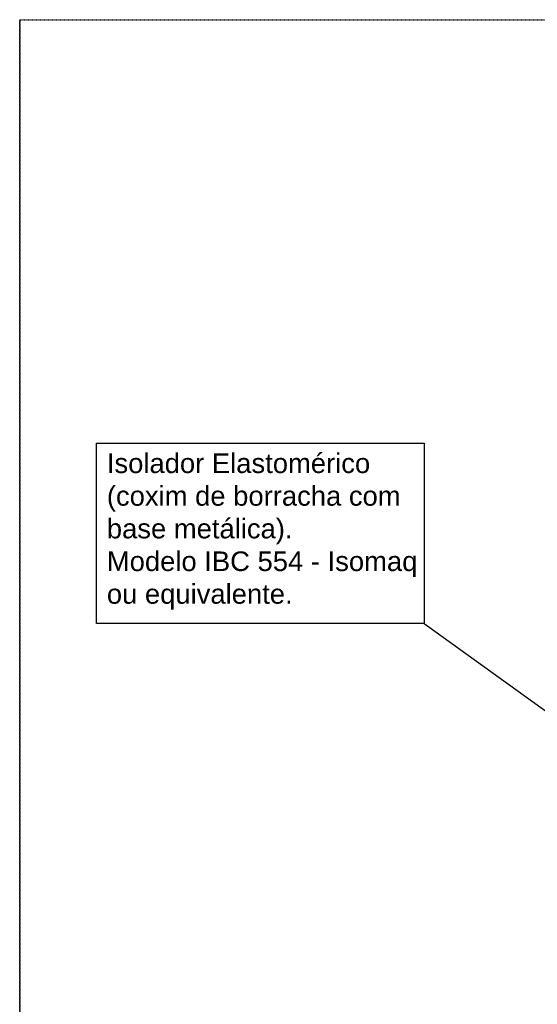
# Model space of a CAD drawing. Extents: x -90708 to 277869, y -117 to 207445.
# Tile 198 of 256: x -73344 to -72024, y 132637 to 135149. Entities that reach past the tile are written whole.
import ezdxf

# ---------------------------------------------------------------- set-up
doc = ezdxf.new("R2010")
doc.units = 0
doc.header["$MEASUREMENT"] = 0
doc.linetypes.add('DASHDOT', pattern=[1, 0.5, -0.25, 0, -0.25])
doc.layers.add('ARQ-GRELHAS', color=30, linetype='CONTINUOUS')
doc.layers.add('ARQ-TEXTO ESC', color=160, linetype='CONTINUOUS')
doc.layers.add('ARQ-TEXTO TABELAS', color=7, linetype='CONTINUOUS', lineweight=9)
doc.styles.add('ARIEL', font='arial.ttf', dxfattribs={"height": 100})

msp = doc.modelspace()

# ---------------------------------------------------------------- linework, layer by layer
at = {"layer": 'ARQ-GRELHAS', "linetype": 'DASHDOT', "ltscale": 0.05}
for p, q in [((-73343.871, 135148.665), (-73343.871, 131147.665)), ((-73343.871, 135148.665), (-65830.871, 135148.665)), ((-73343.871, 131147.665), (-73343.871, 135148.665))]:
    msp.add_line(p, q, dxfattribs=at)
at = {"layer": 'ARQ-TEXTO ESC'}
msp.add_line((-72312.763, 133608.605), (-71793.595, 133234.182), dxfattribs=at)
msp.add_lwpolyline([(-73148.243, 134068.058), (-72312.763, 134068.058), (-72312.763, 133608.605), (-73148.243, 133608.605)], close=True, dxfattribs=at)

# ---------------------------------------------------------------- texts
at = {"layer": 'ARQ-TEXTO TABELAS', "insert": (-73121.629, 134042.058), "char_height": 50, "attachment_point": 1, "style": 'ARIEL'}
msp.add_mtext('Isolador Elastomérico\\P(coxim de borracha com\\Pbase metálica).\\PModelo IBC 554 - Isomaq\\Pou equivalente.', dxfattribs=at)

doc.saveas('drawing.dxf')
